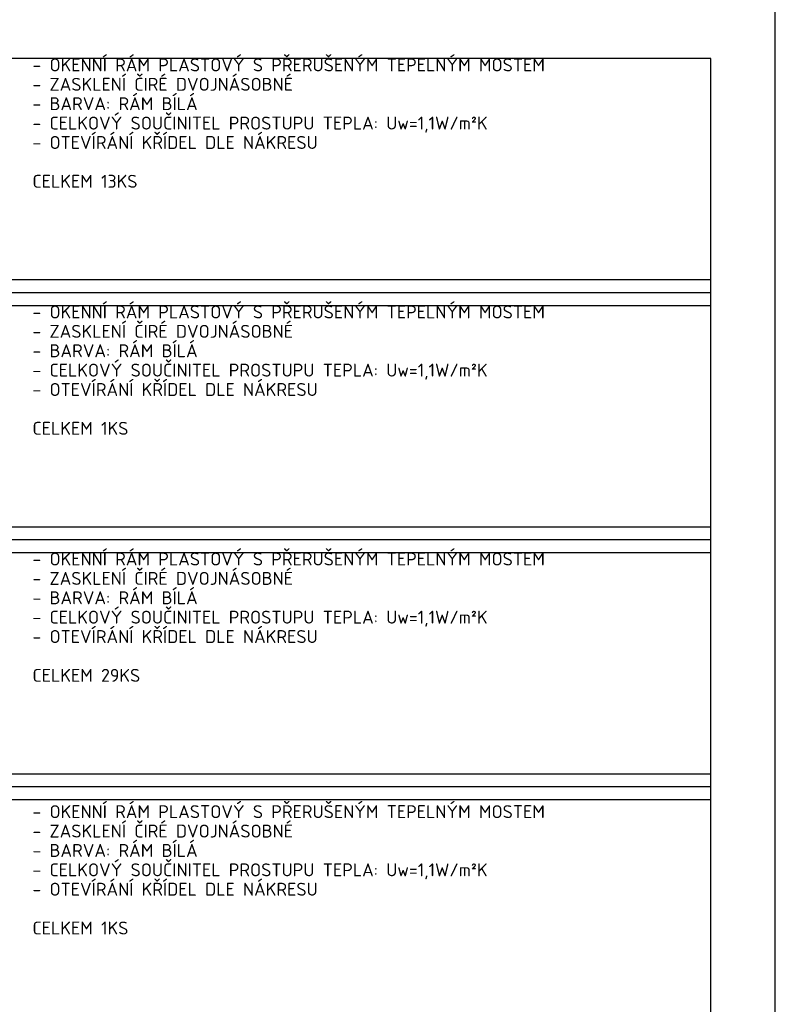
# Model space of a CAD drawing. Header units: millimetres. Extents: x -15250 to 1651995, y -140807 to 78716.
# Tile 42 of 45: x 224255 to 235952, y -26018 to -10784. Entities that reach past the tile are written whole.
import ezdxf

# ---------------------------------------------------------------- set-up
doc = ezdxf.new("R2010")
doc.units = ezdxf.units.MM
doc.header["$LTSCALE"] = 100
doc.layers.add('000-netisk', color=8, linetype='Continuous', plot=False)
doc.layers.add('010-popis', color=16, linetype='Continuous', lineweight=9)
doc.styles.get("Standard").update_dxf_attribs({"font": 'isocpeur.ttf'})

msp = doc.modelspace()

# ---------------------------------------------------------------- linework, layer by layer
for p, q in [((216952.4, -15005.8), (234952.4, -15005.8)), ((216952.4, -18828), (234952.4, -18828)), ((216952.4, -22650.1), (234952.4, -22650.1))]:
    msp.add_line(p, q)
at = {"layer": '000-netisk'}
for p, q in [((216952.4, -14805.8), (234952.4, -14805.8)), ((216952.4, -15205.8), (234952.4, -15205.8)), ((216952.4, -18628), (234952.4, -18628)), ((216952.4, -19028), (234952.4, -19028)), ((216952.4, -22450.1), (234952.4, -22450.1)), ((216952.4, -22850.1), (234952.4, -22850.1))]:
    msp.add_line(p, q, dxfattribs=at)
for points in [[(235952.4, -40083.6), (235952.4, -10383.6), (214952.4, -10383.6), (214952.4, -40083.6)], [(234952.4, -39083.6), (234952.4, -11383.6), (216952.4, -11383.6), (216952.4, -39083.6)]]:
    msp.add_lwpolyline(points, close=True, dxfattribs=at)

# ---------------------------------------------------------------- texts
at = {"layer": '010-popis', "char_height": 200, "width": 10499.973, "attachment_point": 1, "line_spacing_factor": 0.9}
for s, insert in [('\\pi-300,l300;- OKENNÍ RÁM PLASTOVÝ S PŘERUŠENÝM TEPELNÝM MOSTEM\\P- ZASKLENÍ ČIRÉ DVOJNÁSOBNÉ\\P- BARVA: RÁM BÍLÁ\\P- CELKOVÝ SOUČINITEL PROSTUPU TEPLA: Uw=1,1W/m²K\\P- OTEVÍRÁNÍ KŘÍDEL DLE NÁKRESU\\P\\PCELKEM 13KS', (224452.4, -11383.6)), ('\\pi-300,l300;- OKENNÍ RÁM PLASTOVÝ S PŘERUŠENÝM TEPELNÝM MOSTEM\\P- ZASKLENÍ ČIRÉ DVOJNÁSOBNÉ\\P- BARVA: RÁM BÍLÁ\\P- CELKOVÝ SOUČINITEL PROSTUPU TEPLA: Uw=1,1W/m²K\\P- OTEVÍRÁNÍ KŘÍDEL DLE NÁKRESU\\P\\PCELKEM 1KS', (224452.4, -15205.8)), ('\\pi-300,l300;- OKENNÍ RÁM PLASTOVÝ S PŘERUŠENÝM TEPELNÝM MOSTEM\\P- ZASKLENÍ ČIRÉ DVOJNÁSOBNÉ\\P- BARVA: RÁM BÍLÁ\\P- CELKOVÝ SOUČINITEL PROSTUPU TEPLA: Uw=1,1W/m²K\\P- OTEVÍRÁNÍ KŘÍDEL DLE NÁKRESU\\P\\PCELKEM 29KS', (224452.4, -19028)), ('\\pi-300,l300;- OKENNÍ RÁM PLASTOVÝ S PŘERUŠENÝM TEPELNÝM MOSTEM\\P- ZASKLENÍ ČIRÉ DVOJNÁSOBNÉ\\P- BARVA: RÁM BÍLÁ\\P- CELKOVÝ SOUČINITEL PROSTUPU TEPLA: Uw=1,1W/m²K\\P- OTEVÍRÁNÍ KŘÍDEL DLE NÁKRESU\\P\\PCELKEM 1KS', (224452.4, -22937.3))]:
    msp.add_mtext(s, dxfattribs=dict(at, insert=insert))

doc.saveas('drawing.dxf')
